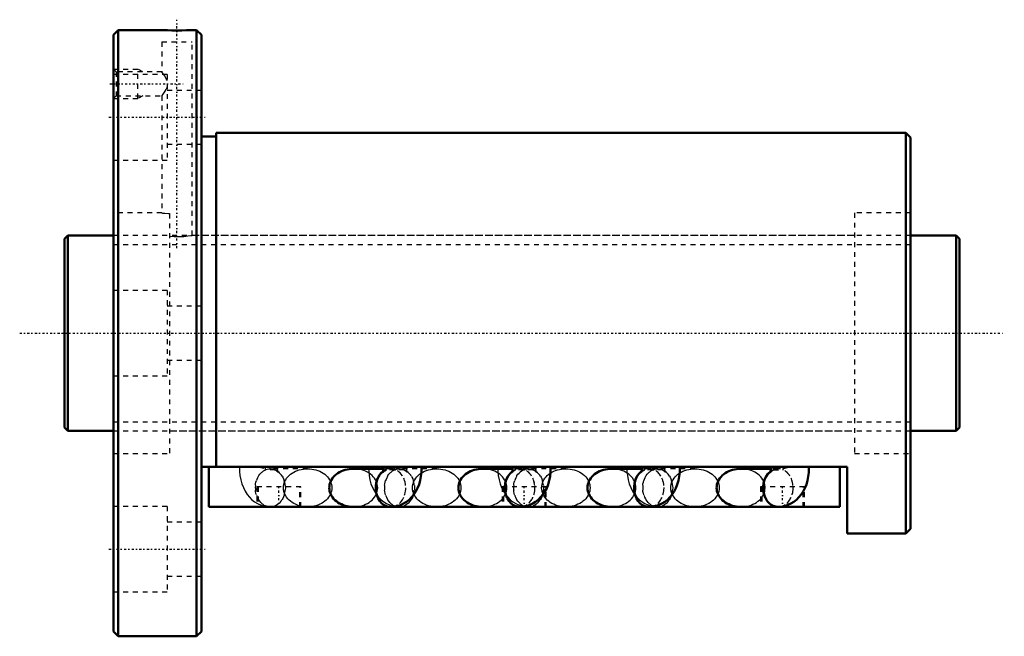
# Model space of a CAD drawing. Header units: millimetres. Extents: x -9 to 192, y -62 to 64.
import ezdxf

# ---------------------------------------------------------------- set-up
doc = ezdxf.new("R2010")
doc.units = ezdxf.units.MM
doc.linetypes.add('Center', pattern=[1.5, 0.45, -0.5, 0.05, -0.5])
doc.linetypes.add('Dashed', pattern=[2, 1, -1])
for name, color, linetype, lineweight in [('2d ConnectionPoints', 7, 'Continuous', 50), ('AM_0', 7, 'Continuous', 50), ('AM_5', 3, 'Continuous', 25), ('AM_7', 7, 'Center', 25), ('AM_9', 6, 'Dashed', 25)]:
    doc.layers.add(name, color=color, linetype=linetype, lineweight=lineweight)

# ---------------------------------------------------------------- blocks, each defined once
blk = doc.blocks.new('1_BIF4010V_10RR_Nut_0_in_BIF4010V_10RRG0_183LC0_000_4')
at = {"layer": 'AM_0'}
for p, q in [((11, 62), (10, 61)), ((10, 61), (10, -61)), ((19.9, 62), (11, 62)), ((11, 62), (11, -62)), ((27, 62), (26.06, 62)), ((28, 61), (27, 62)), ((27, 62), (27, -62)), ((28, 61), (28, -61)), ((172, 41), (31, 41)), ((31, 41), (31, -27.33)), ((173, 40), (172, 41)), ((172, 41), (172, -41)), ((31, 40.2), (28, 40.2)), ((173, 40), (173, -40)), ((160, -27.33), (28, -27.33)), ((29.5, -35.53), (29.5, -27.33)), ((65.21, -27.72), (59.09, -27.72)), ((91.62, -27.72), (85.49, -27.72)), ((118.02, -27.72), (111.89, -27.72)), ((144.42, -27.72), (138.29, -27.72)), ((158.5, -35.53), (158.5, -27.33)), ((160, -41), (160, -27.33)), ((66.49, -35.53), (29.5, -35.53)), ((59.09, -35.52), (66.4, -35.52)), ((158.5, -35.53), (66.87, -35.53)), ((85.49, -35.52), (92.89, -35.52)), ((111.89, -35.52), (119.29, -35.52)), ((138.29, -35.52), (145.69, -35.52)), ((172, -41), (173, -40)), ((160, -41), (172, -41)), ((10, -61), (11, -62)), ((11, -62), (27, -62)), ((27, -62), (28, -61))]:
    blk.add_line(p, q, dxfattribs=at)
for points in [[(26.1, 62), (26.02, 62), (25.61, 61.98), (24.92, 61.95), (24, 61.93), (22.97, 61.92), (21.95, 61.93), (21.04, 61.95), (20.36, 61.98), (19.97, 62), (19.9, 62)], [(59.09, -27.72), (58.66, -27.73), (58.23, -27.78), (57.81, -27.85), (57.39, -27.96), (57, -28.09), (56.61, -28.24), (56.25, -28.43), (55.91, -28.63), (55.59, -28.86), (55.3, -29.11), (55.03, -29.38), (54.8, -29.67), (54.6, -29.97), (54.44, -30.29), (54.31, -30.61), (54.21, -30.94), (54.16, -31.28), (54.14, -31.62), (54.16, -31.96), (54.21, -32.3), (54.31, -32.63), (54.44, -32.95), (54.6, -33.27), (54.8, -33.57), (55.03, -33.86), (55.3, -34.13), (55.59, -34.38), (55.91, -34.61), (56.25, -34.81), (56.61, -35), (57, -35.15), (57.39, -35.28), (57.81, -35.39), (58.23, -35.46), (58.66, -35.51), (59.09, -35.52)], [(65.18, -27.33), (65.18, -27.34), (65.21, -27.56), (65.21, -27.8), (65.19, -28.05), (65.16, -28.25), (65.11, -28.39), (65.09, -28.46), (65.09, -28.46)], [(65.09, -28.46), (65.1, -28.44), (65.18, -28.34), (65.35, -28.18), (65.63, -28), (65.77, -27.94)], [(66.71, -35.54), (67.4, -35.5), (68.08, -35.36), (68.72, -35.15), (69.34, -34.86), (69.92, -34.5), (70.46, -34.07), (70.97, -33.57), (71.43, -33), (71.84, -32.37), (72.19, -31.68), (72.49, -30.93), (72.72, -30.14), (72.89, -29.32), (72.99, -28.49), (73.01, -27.64), (73.01, -27.33)], [(85.49, -27.72), (85.06, -27.73), (84.63, -27.78), (84.21, -27.85), (83.79, -27.96), (83.4, -28.09), (83.01, -28.24), (82.65, -28.43), (82.31, -28.63), (81.99, -28.86), (81.7, -29.11), (81.43, -29.38), (81.2, -29.67), (81, -29.97), (80.84, -30.29), (80.71, -30.61), (80.61, -30.94), (80.56, -31.28), (80.54, -31.62), (80.56, -31.96), (80.61, -32.3), (80.71, -32.63), (80.84, -32.95), (81, -33.27), (81.2, -33.57), (81.43, -33.86), (81.7, -34.13), (81.99, -34.38), (82.31, -34.61), (82.65, -34.81), (83.01, -35), (83.4, -35.15), (83.79, -35.28), (84.21, -35.39), (84.63, -35.46), (85.06, -35.51), (85.49, -35.52)], [(91.59, -27.33), (91.62, -27.54), (91.62, -27.79), (91.61, -28.03), (91.57, -28.24), (91.53, -28.39), (91.5, -28.46), (91.5, -28.46)], [(93.11, -35.53), (93.8, -35.49), (94.48, -35.35), (95.12, -35.14), (95.74, -34.85), (96.32, -34.49), (96.86, -34.06), (97.36, -33.56), (97.82, -32.99), (98.23, -32.36), (98.59, -31.67), (98.88, -30.92), (99.12, -30.13), (99.28, -29.31), (99.38, -28.48), (99.4, -27.64), (99.4, -27.33)], [(111.89, -27.72), (111.46, -27.73), (111.03, -27.78), (110.61, -27.85), (110.19, -27.96), (109.8, -28.09), (109.41, -28.24), (109.05, -28.43), (108.71, -28.63), (108.39, -28.86), (108.1, -29.11), (107.83, -29.38), (107.6, -29.67), (107.4, -29.97), (107.24, -30.29), (107.11, -30.61), (107.01, -30.94), (106.96, -31.28), (106.94, -31.62), (106.96, -31.96), (107.01, -32.3), (107.11, -32.63), (107.24, -32.95), (107.4, -33.27), (107.6, -33.57), (107.83, -33.86), (108.1, -34.13), (108.39, -34.38), (108.71, -34.61), (109.05, -34.81), (109.41, -35), (109.8, -35.15), (110.19, -35.28), (110.61, -35.39), (111.03, -35.46), (111.46, -35.51), (111.89, -35.52)], [(117.99, -27.33), (118.02, -27.54), (118.02, -27.79), (118.01, -28.03), (117.97, -28.24), (117.93, -28.39), (117.9, -28.46), (117.9, -28.46)], [(119.51, -35.53), (120.2, -35.49), (120.88, -35.35), (121.52, -35.14), (122.14, -34.85), (122.72, -34.49), (123.26, -34.06), (123.76, -33.56), (124.22, -32.99), (124.63, -32.36), (124.99, -31.67), (125.28, -30.92), (125.52, -30.13), (125.68, -29.31), (125.78, -28.48), (125.8, -27.64), (125.8, -27.33)], [(138.29, -27.72), (137.86, -27.73), (137.43, -27.78), (137.01, -27.85), (136.59, -27.96), (136.2, -28.09), (135.81, -28.24), (135.45, -28.43), (135.11, -28.63), (134.79, -28.86), (134.5, -29.11), (134.23, -29.38), (134, -29.67), (133.8, -29.97), (133.64, -30.29), (133.51, -30.61), (133.41, -30.94), (133.36, -31.28), (133.34, -31.62), (133.36, -31.96), (133.41, -32.3), (133.51, -32.63), (133.64, -32.95), (133.8, -33.27), (134, -33.57), (134.23, -33.86), (134.5, -34.13), (134.79, -34.38), (135.11, -34.61), (135.45, -34.81), (135.81, -35), (136.2, -35.15), (136.59, -35.28), (137.01, -35.39), (137.43, -35.46), (137.86, -35.51), (138.29, -35.52)], [(144.39, -27.33), (144.42, -27.54), (144.42, -27.79), (144.41, -28.03), (144.37, -28.24), (144.33, -28.39), (144.3, -28.46), (144.3, -28.46)], [(145.91, -35.53), (146.6, -35.49), (147.28, -35.35), (147.92, -35.14), (148.54, -34.85), (149.12, -34.49), (149.66, -34.06), (150.16, -33.56), (150.62, -32.99), (151.03, -32.36), (151.39, -31.67), (151.68, -30.92), (151.92, -30.13), (152.08, -29.31), (152.18, -28.48), (152.2, -27.64), (152.2, -27.33)]]:
    blk.add_lwpolyline(points, dxfattribs=at)
for centre, major_axis, start_param, end_param in [((66.71, -31.64), (0, 3.9), 0.543766, 3.138025), ((66.71, -31.62), (0, -3.9), 3.688059, 4.714953), ((93.11, -31.62), (0, -3.9), 3.681157, 5.23821), ((93.11, -31.64), (0, 3.89), 0.541638, 3.142584), ((119.51, -31.62), (0, -3.9), 3.681157, 5.23821), ((119.51, -31.64), (0, 3.89), 0.541638, 3.142584), ((145.91, -31.62), (0, -3.9), 3.681157, 5.23821), ((145.91, -31.64), (0, 3.89), 0.541638, 3.142584)]:
    blk.add_ellipse(centre, major_axis=major_axis, ratio=0.788011, start_param=start_param, end_param=end_param, dxfattribs=at)
at = {"layer": 'AM_5', "linetype": 'Dashed'}
for p, q in [((10, 54), (15, 54)), ((15, 48), (15, 54)), ((16, 53.46), (15, 54)), ((16, 48.54), (15, 48)), ((10, 48), (15, 48))]:
    blk.add_line(p, q, dxfattribs=at)
at = {"layer": 'AM_7'}
for p, q in [((23, 17.38), (23, 64.12)), ((9.3, 51), (24.62, 51)), ((9.1, 44.17), (28.9, 44.17)), ((43.84, -35.73), (43.84, -31.23)), ((94, -35.73), (94, -31.23)), ((146.8, -35.73), (146.8, -31.23)), ((9.1, -44.17), (28.9, -44.17))]:
    blk.add_line(p, q, dxfattribs=at)
at = {"layer": 'AM_9'}
for p, q in [((19.9, 62), (19.9, 61.89)), ((26.1, 61.89), (19.9, 61.89)), ((26.1, 61.89), (26.1, 62)), ((19.9, 59.59), (26.1, 59.59)), ((19.9, 59.59), (19.9, 53.43)), ((26.1, 20), (26.1, 59.59)), ((10.54, 53.46), (10, 54)), ((21, 52.92), (10, 52.92)), ((19.92, 53.46), (10.54, 53.46)), ((10.54, 53.46), (10.54, 48.54)), ((21, 52.92), (21, 35.42)), ((10, 48), (10.54, 48.54)), ((10.54, 48.54), (19.9, 48.54)), ((19.9, 48.54), (19.9, 24.6)), ((28, 49.67), (21, 49.67)), ((21, 38.67), (28, 38.67)), ((10, 35.42), (21, 35.42)), ((19.92, 24.6), (10, 24.6)), ((21.45, 24.45), (21.45, -24.6)), ((161.55, 24.6), (161.55, -24.6)), ((173, 24.6), (161.55, 24.6)), ((161.55, 20), (26.07, 20)), ((21, 8.75), (10, 8.75)), ((21, 8.75), (21, -8.75)), ((28, 5.5), (21, 5.5)), ((21, -5.5), (28, -5.5)), ((10, -8.75), (21, -8.75)), ((21.45, -20), (161.55, -20)), ((10, -24.6), (21.45, -24.6)), ((161.55, -24.6), (173, -24.6)), ((42.93, -27.64), (41.03, -27.64)), ((43.03, -27.94), (41.14, -27.94)), ((49.71, -27.72), (42.09, -27.72)), ((43.01, -27.94), (43.07, -27.96)), ((43.07, -27.96), (43.15, -28)), ((66.71, -27.72), (65.21, -27.72)), ((69.43, -27.94), (65.74, -27.94)), ((69.33, -27.64), (65.85, -27.64)), ((76.11, -27.72), (68.49, -27.72)), ((69.41, -27.94), (69.47, -27.96)), ((69.47, -27.96), (69.55, -28)), ((93.11, -27.72), (91.62, -27.72)), ((95.83, -27.94), (92.17, -27.94)), ((95.73, -27.64), (92.27, -27.64)), ((102.51, -27.72), (94.89, -27.72)), ((95.81, -27.94), (95.87, -27.96)), ((95.87, -27.96), (95.95, -28)), ((119.51, -27.72), (118.02, -27.72)), ((122.23, -27.94), (118.57, -27.94)), ((122.13, -27.64), (118.67, -27.64)), ((128.91, -27.72), (121.29, -27.72)), ((122.21, -27.94), (122.27, -27.96)), ((122.27, -27.96), (122.35, -28)), ((145.91, -27.72), (144.42, -27.72)), ((144.97, -27.94), (146.86, -27.94)), ((145.07, -27.64), (146.97, -27.64)), ((48.34, -31.43), (39.34, -31.43)), ((39.34, -31.43), (39.34, -35.53)), ((39.59, -31.43), (39.59, -35.53)), ((48.09, -35.53), (48.09, -31.43)), ((48.34, -35.53), (48.34, -31.43)), ((98.5, -31.43), (89.5, -31.43)), ((89.5, -31.43), (89.5, -35.53)), ((89.75, -31.43), (89.75, -35.53)), ((98.25, -35.53), (98.25, -31.43)), ((98.5, -35.53), (98.5, -31.43)), ((151.3, -31.43), (142.3, -31.43)), ((142.3, -31.43), (142.3, -35.53)), ((142.55, -31.43), (142.55, -35.53)), ((151.05, -35.53), (151.05, -31.43)), ((151.3, -35.53), (151.3, -31.43)), ((21, -35.42), (10, -35.42)), ((21, -35.42), (21, -52.92)), ((42.09, -35.52), (49.71, -35.52)), ((66.4, -35.52), (66.71, -35.52)), ((66.87, -35.53), (66.49, -35.53)), ((68.49, -35.52), (76.11, -35.52)), ((92.89, -35.52), (93.11, -35.52)), ((94.89, -35.52), (102.51, -35.52)), ((119.29, -35.52), (119.51, -35.52)), ((121.29, -35.52), (128.91, -35.52)), ((145.69, -35.52), (145.91, -35.52)), ((28, -38.67), (21, -38.67)), ((21, -49.67), (28, -49.67)), ((10, -52.92), (21, -52.92))]:
    blk.add_line(p, q, dxfattribs=at)
for points in [[(21.02, 51.61), (20.88, 51.97), (20.46, 52.7), (20.26, 52.99), (20.08, 53.23), (19.92, 53.43), (19.9, 53.46)], [(19.9, 48.54), (19.98, 48.64), (20.19, 48.92), (20.59, 49.5), (20.79, 49.86), (20.98, 50.28), (21.01, 50.37)], [(19.9, 24.6), (20.04, 24.58), (20.51, 24.53), (21.26, 24.47), (21.45, 24.45)], [(21.45, 19.82), (22.42, 19.77), (23.45, 19.76), (24.43, 19.81), (25.25, 19.89), (25.83, 19.96), (26.09, 20), (26.1, 20)], [(35.8, -27.33), (35.8, -27.45), (35.81, -28.29), (35.89, -29.14), (36.05, -29.97), (36.27, -30.79), (36.58, -31.59), (36.96, -32.34), (37.37, -32.98), (37.83, -33.55), (38.34, -34.06), (38.88, -34.49), (39.46, -34.85), (39.59, -34.92)], [(43.15, -28), (43.18, -28.02), (43.22, -28.04)], [(43.22, -28.04), (43.44, -28.19), (43.6, -28.34), (43.69, -28.43), (43.7, -28.46)], [(43.58, -27.72), (43.58, -27.67), (43.6, -27.43), (43.61, -27.32)], [(43.68, -28.4), (43.65, -28.31), (43.61, -28.14), (43.58, -27.92), (43.58, -27.72)], [(49.71, -35.52), (49.28, -35.51), (48.85, -35.46), (48.43, -35.39), (48.02, -35.28), (47.62, -35.15), (47.24, -35), (46.87, -34.81), (46.53, -34.61), (46.21, -34.38), (45.92, -34.13), (45.66, -33.86), (45.43, -33.57), (45.23, -33.27), (45.06, -32.95), (44.93, -32.63), (44.84, -32.3), (44.78, -31.96), (44.76, -31.62), (44.78, -31.28), (44.84, -30.94), (44.93, -30.61), (45.06, -30.29), (45.23, -29.97), (45.43, -29.67), (45.66, -29.38), (45.92, -29.11), (46.21, -28.86), (46.53, -28.63), (46.87, -28.43), (47.24, -28.24), (47.62, -28.09), (48.02, -27.96), (48.43, -27.85), (48.85, -27.78), (49.28, -27.73), (49.71, -27.72)], [(49.71, -27.72), (50.14, -27.73), (50.57, -27.78), (50.99, -27.85), (51.41, -27.96), (51.8, -28.09), (52.19, -28.24), (52.55, -28.43), (52.89, -28.63), (53.21, -28.86), (53.5, -29.11), (53.77, -29.38), (54, -29.67), (54.2, -29.97), (54.36, -30.29), (54.49, -30.61), (54.59, -30.94), (54.64, -31.28), (54.66, -31.62)], [(64.04, -31.62), (64.02, -31.28), (63.96, -30.94), (63.87, -30.61), (63.74, -30.29), (63.57, -29.97), (63.37, -29.67), (63.14, -29.38), (62.88, -29.11), (62.59, -28.86), (62.27, -28.63), (61.93, -28.43), (61.56, -28.24), (61.18, -28.09), (60.78, -27.96), (60.37, -27.85), (59.95, -27.78), (59.52, -27.73), (59.09, -27.72)], [(62.2, -27.33), (62.2, -27.45), (62.2, -27.72)], [(62.2, -27.72), (62.21, -28.29), (62.29, -29.14), (62.45, -29.97), (62.67, -30.79), (62.98, -31.59), (63.36, -32.34), (63.77, -32.98), (63.92, -33.18)], [(69.55, -28), (69.58, -28.02), (69.62, -28.04)], [(69.62, -28.04), (69.84, -28.19), (70, -28.34), (70.09, -28.43), (70.1, -28.46)], [(69.98, -27.72), (69.98, -27.67), (70, -27.43), (70.01, -27.32)], [(70.08, -28.4), (70.05, -28.31), (70.01, -28.14), (69.98, -27.92), (69.98, -27.72)], [(76.11, -35.52), (75.68, -35.51), (75.25, -35.46), (74.83, -35.39), (74.42, -35.28), (74.02, -35.15), (73.64, -35), (73.27, -34.81), (72.93, -34.61), (72.61, -34.38), (72.32, -34.13), (72.06, -33.86), (71.83, -33.57), (71.63, -33.27), (71.46, -32.95), (71.33, -32.63), (71.24, -32.3), (71.18, -31.96), (71.16, -31.62), (71.18, -31.28), (71.24, -30.94), (71.33, -30.61), (71.46, -30.29), (71.63, -29.97), (71.83, -29.67), (72.06, -29.38), (72.32, -29.11), (72.61, -28.86), (72.93, -28.63), (73.27, -28.43), (73.64, -28.24), (74.02, -28.09), (74.42, -27.96), (74.83, -27.85), (75.25, -27.78), (75.68, -27.73), (76.11, -27.72)], [(76.11, -27.72), (76.54, -27.73), (76.97, -27.78), (77.39, -27.85), (77.81, -27.96), (78.2, -28.09), (78.59, -28.24), (78.95, -28.43), (79.29, -28.63), (79.61, -28.86), (79.9, -29.11), (80.17, -29.38), (80.4, -29.67), (80.6, -29.97), (80.76, -30.29), (80.89, -30.61), (80.99, -30.94), (81.04, -31.28), (81.06, -31.62)], [(90.44, -31.62), (90.42, -31.28), (90.36, -30.94), (90.27, -30.61), (90.14, -30.29), (89.97, -29.97), (89.77, -29.67), (89.54, -29.38), (89.28, -29.11), (88.99, -28.86), (88.67, -28.63), (88.33, -28.43), (87.96, -28.24), (87.58, -28.09), (87.18, -27.96), (86.77, -27.85), (86.35, -27.78), (85.92, -27.73), (85.49, -27.72)], [(88.6, -27.33), (88.6, -27.45), (88.6, -27.72)], [(88.6, -27.72), (88.61, -28.29), (88.69, -29.14), (88.85, -29.97), (89.07, -30.79), (89.38, -31.59), (89.75, -32.32)], [(91.5, -28.46), (91.51, -28.44), (91.58, -28.35), (91.74, -28.2), (92.02, -28.02), (92.19, -27.94)], [(95.95, -28), (95.98, -28.02), (96.02, -28.04)], [(96.02, -28.04), (96.24, -28.19), (96.4, -28.34), (96.49, -28.43), (96.5, -28.46)], [(96.38, -27.72), (96.38, -27.67), (96.4, -27.43), (96.41, -27.32)], [(96.48, -28.4), (96.45, -28.31), (96.41, -28.14), (96.38, -27.92), (96.38, -27.72)], [(102.51, -35.52), (102.08, -35.51), (101.65, -35.46), (101.23, -35.39), (100.82, -35.28), (100.42, -35.15), (100.04, -35), (99.67, -34.81), (99.33, -34.61), (99.01, -34.38), (98.72, -34.13), (98.46, -33.86), (98.23, -33.57), (98.03, -33.27), (97.86, -32.95), (97.73, -32.63), (97.64, -32.3), (97.58, -31.96), (97.56, -31.62), (97.58, -31.28), (97.64, -30.94), (97.73, -30.61), (97.86, -30.29), (98.03, -29.97), (98.23, -29.67), (98.46, -29.38), (98.72, -29.11), (99.01, -28.86), (99.33, -28.63), (99.67, -28.43), (100.04, -28.24), (100.42, -28.09), (100.82, -27.96), (101.23, -27.85), (101.65, -27.78), (102.08, -27.73), (102.51, -27.72)], [(102.51, -27.72), (102.94, -27.73), (103.37, -27.78), (103.79, -27.85), (104.21, -27.96), (104.6, -28.09), (104.99, -28.24), (105.35, -28.43), (105.69, -28.63), (106.01, -28.86), (106.3, -29.11), (106.57, -29.38), (106.8, -29.67), (107, -29.97), (107.16, -30.29), (107.29, -30.61), (107.39, -30.94), (107.44, -31.28), (107.46, -31.62)], [(116.84, -31.62), (116.82, -31.28), (116.76, -30.94), (116.67, -30.61), (116.54, -30.29), (116.37, -29.97), (116.17, -29.67), (115.94, -29.38), (115.68, -29.11), (115.39, -28.86), (115.07, -28.63), (114.73, -28.43), (114.36, -28.24), (113.98, -28.09), (113.58, -27.96), (113.17, -27.85), (112.75, -27.78), (112.32, -27.73), (111.89, -27.72)], [(115, -27.33), (115, -27.45), (115, -27.72)], [(115, -27.72), (115.01, -28.29), (115.09, -29.14), (115.25, -29.97), (115.47, -30.79), (115.78, -31.59), (116.16, -32.34), (116.57, -32.98), (117.03, -33.55), (117.54, -34.06), (118.08, -34.49), (118.66, -34.85), (119.26, -35.14), (119.96, -35.36), (120.4, -35.46)], [(117.9, -28.46), (117.91, -28.44), (117.98, -28.35), (118.14, -28.2), (118.42, -28.02), (118.59, -27.94)], [(122.35, -28), (122.38, -28.02), (122.42, -28.04)], [(122.42, -28.04), (122.64, -28.19), (122.8, -28.34), (122.89, -28.43), (122.9, -28.46)], [(122.78, -27.72), (122.78, -27.67), (122.8, -27.43), (122.81, -27.32)], [(122.88, -28.4), (122.85, -28.31), (122.81, -28.14), (122.78, -27.92), (122.78, -27.72)], [(128.91, -35.52), (128.48, -35.51), (128.05, -35.46), (127.63, -35.39), (127.22, -35.28), (126.82, -35.15), (126.44, -35), (126.07, -34.81), (125.73, -34.61), (125.41, -34.38), (125.12, -34.13), (124.86, -33.86), (124.63, -33.57), (124.43, -33.27), (124.26, -32.95), (124.13, -32.63), (124.04, -32.3), (123.98, -31.96), (123.96, -31.62), (123.98, -31.28), (124.04, -30.94), (124.13, -30.61), (124.26, -30.29), (124.43, -29.97), (124.63, -29.67), (124.86, -29.38), (125.12, -29.11), (125.41, -28.86), (125.73, -28.63), (126.07, -28.43), (126.44, -28.24), (126.82, -28.09), (127.22, -27.96), (127.63, -27.85), (128.05, -27.78), (128.48, -27.73), (128.91, -27.72)], [(128.91, -27.72), (129.34, -27.73), (129.77, -27.78), (130.19, -27.85), (130.61, -27.96), (131, -28.09), (131.39, -28.24), (131.75, -28.43), (132.09, -28.63), (132.41, -28.86), (132.7, -29.11), (132.97, -29.38), (133.2, -29.67), (133.4, -29.97), (133.56, -30.29), (133.69, -30.61), (133.79, -30.94), (133.84, -31.28), (133.86, -31.62)], [(143.24, -31.62), (143.22, -31.28), (143.16, -30.94), (143.07, -30.61), (142.94, -30.29), (142.77, -29.97), (142.57, -29.67), (142.34, -29.38), (142.08, -29.11), (141.79, -28.86), (141.47, -28.63), (141.13, -28.43), (140.76, -28.24), (140.38, -28.09), (139.98, -27.96), (139.57, -27.85), (139.15, -27.78), (138.72, -27.73), (138.29, -27.72)], [(144.3, -28.46), (144.31, -28.44), (144.38, -28.35), (144.54, -28.2), (144.82, -28.02), (144.99, -27.94)], [(43.7, -28.46), (43.7, -28.46), (43.69, -28.42), (43.68, -28.4)], [(70.1, -28.46), (70.1, -28.46), (70.09, -28.42), (70.08, -28.4)], [(96.5, -28.46), (96.5, -28.46), (96.49, -28.42), (96.48, -28.4)], [(122.9, -28.46), (122.9, -28.46), (122.89, -28.42), (122.88, -28.4)], [(54.66, -31.62), (54.64, -31.96), (54.59, -32.3), (54.49, -32.63), (54.36, -32.95), (54.2, -33.27), (54, -33.57), (53.77, -33.86), (53.5, -34.13), (53.21, -34.38), (52.89, -34.61), (52.55, -34.81), (52.19, -35), (51.8, -35.15), (51.41, -35.28), (50.99, -35.39), (50.57, -35.46), (50.14, -35.51), (49.71, -35.52)], [(59.09, -35.52), (59.52, -35.51), (59.95, -35.46), (60.37, -35.39), (60.78, -35.28), (61.18, -35.15), (61.56, -35), (61.93, -34.81), (62.27, -34.61), (62.59, -34.38), (62.88, -34.13), (63.14, -33.86), (63.37, -33.57), (63.57, -33.27), (63.74, -32.95), (63.87, -32.63), (63.96, -32.3), (64.02, -31.96), (64.04, -31.62)], [(81.06, -31.62), (81.04, -31.96), (80.99, -32.3), (80.89, -32.63), (80.76, -32.95), (80.6, -33.27), (80.4, -33.57), (80.17, -33.86), (79.9, -34.13), (79.61, -34.38), (79.29, -34.61), (78.95, -34.81), (78.59, -35), (78.2, -35.15), (77.81, -35.28), (77.39, -35.39), (76.97, -35.46), (76.54, -35.51), (76.11, -35.52)], [(85.49, -35.52), (85.92, -35.51), (86.35, -35.46), (86.77, -35.39), (87.18, -35.28), (87.58, -35.15), (87.96, -35), (88.33, -34.81), (88.67, -34.61), (88.99, -34.38), (89.28, -34.13), (89.54, -33.86), (89.77, -33.57), (89.97, -33.27), (90.14, -32.95), (90.27, -32.63), (90.36, -32.3), (90.42, -31.96), (90.44, -31.62)], [(107.46, -31.62), (107.44, -31.96), (107.39, -32.3), (107.29, -32.63), (107.16, -32.95), (107, -33.27), (106.8, -33.57), (106.57, -33.86), (106.3, -34.13), (106.01, -34.38), (105.69, -34.61), (105.35, -34.81), (104.99, -35), (104.6, -35.15), (104.21, -35.28), (103.79, -35.39), (103.37, -35.46), (102.94, -35.51), (102.51, -35.52)], [(111.89, -35.52), (112.32, -35.51), (112.75, -35.46), (113.17, -35.39), (113.58, -35.28), (113.98, -35.15), (114.36, -35), (114.73, -34.81), (115.07, -34.61), (115.39, -34.38), (115.68, -34.13), (115.94, -33.86), (116.17, -33.57), (116.37, -33.27), (116.54, -32.95), (116.67, -32.63), (116.76, -32.3), (116.82, -31.96), (116.84, -31.62)], [(133.86, -31.62), (133.84, -31.96), (133.79, -32.3), (133.69, -32.63), (133.56, -32.95), (133.4, -33.27), (133.2, -33.57), (132.97, -33.86), (132.7, -34.13), (132.41, -34.38), (132.09, -34.61), (131.75, -34.81), (131.39, -35), (131, -35.15), (130.61, -35.28), (130.19, -35.39), (129.77, -35.46), (129.34, -35.51), (128.91, -35.52)], [(138.29, -35.52), (138.72, -35.51), (139.15, -35.46), (139.57, -35.39), (139.98, -35.28), (140.38, -35.15), (140.76, -35), (141.13, -34.81), (141.47, -34.61), (141.79, -34.38), (142.08, -34.13), (142.34, -33.86), (142.57, -33.57), (142.77, -33.27), (142.94, -32.95), (143.07, -32.63), (143.16, -32.3), (143.22, -31.96), (143.24, -31.62)], [(63.92, -33.18), (64.23, -33.55), (64.74, -34.06), (65.28, -34.49), (65.86, -34.85), (66.46, -35.14), (67.16, -35.36), (67.63, -35.46)], [(89.75, -32.32), (89.76, -32.34), (90.17, -32.98), (90.63, -33.55), (91.14, -34.06), (91.68, -34.49), (92.26, -34.85), (92.86, -35.14), (93.56, -35.36), (94, -35.46)], [(39.59, -34.92), (40.06, -35.14), (40.76, -35.36), (41.47, -35.49), (42.09, -35.53)], [(67.63, -35.46), (67.87, -35.49), (68.49, -35.53)], [(94, -35.46), (94.27, -35.49), (94.89, -35.53)], [(120.4, -35.46), (120.67, -35.49), (121.29, -35.53)]]:
    blk.add_lwpolyline(points, dxfattribs=at)
for centre, major_axis, ratio, start_param, end_param in [((42.09, -31.64), (0, -3.89), 0.788011, 3.455427, 9.110943), ((40.01, -25.79), (-3.67, 1.3), 0.394005, 1.64771, 1.990964), ((41.14, -27.74), (0, 0.2), 0.615661, 1.047198, 3.141593), ((43.03, -27.74), (0, 0.2), 0.615661, 1.047198, 3.141593), ((40.01, -25.79), (-3.67, 1.3), 0.394005, 2.618633, 2.961887), ((66.71, -31.62), (0, -3.9), 0.788011, 4.714953, 9.971244), ((66.71, -31.64), (0, 3.9), 0.788011, 0.473236, 0.543766), ((68.49, -31.64), (0, -3.89), 0.788011, 3.455427, 9.110943), ((68.79, -25.79), (-3.67, -1.31), 0.394005, 0.176389, 0.515153), ((66.71, -31.64), (0, 3.9), 0.788011, 0.321641, 0.348125), ((65.74, -27.74), (0, -0.2), 0.615661, 0, 2.094395), ((66.41, -25.79), (-3.67, 1.3), 0.394005, 1.64771, 1.990964), ((66.71, -31.64), (0, 3.9), 0.788011, 3.138025, 5.961544), ((67.54, -27.74), (0, 0.2), 0.615661, 1.047198, 3.141593), ((67.68, -27.74), (0, -0.2), 0.615661, 6.283185, 8.37758), ((68.79, -25.79), (-3.67, -1.31), 0.394005, 1.158435, 1.4972), ((69.43, -27.74), (0, 0.2), 0.615661, 1.047198, 3.141593), ((66.41, -25.79), (-3.67, 1.3), 0.394005, 2.618633, 2.961887), ((93.11, -31.62), (0, -3.9), 0.788011, 5.23821, 9.964342), ((93.11, -31.64), (0, 3.89), 0.788011, 0.313835, 0.541638), ((94.89, -31.64), (0, -3.89), 0.788011, 3.455427, 9.110943), ((95.19, -25.79), (-3.67, -1.3), 0.394005, 0.179705, 0.52296), ((92.17, -27.74), (0, -0.2), 0.615661, 0, 2.094395), ((92.81, -25.79), (-3.67, 1.3), 0.394005, 1.64771, 1.990964), ((93.11, -31.64), (0, 3.89), 0.788011, 3.142584, 5.969351), ((93.94, -27.74), (0, 0.2), 0.615661, 1.047198, 3.141593), ((94.06, -27.74), (0, -0.2), 0.615661, 6.283185, 8.37758), ((95.19, -25.79), (-3.67, -1.3), 0.394005, 1.150629, 1.493883), ((95.83, -27.74), (0, 0.2), 0.615661, 1.047198, 3.141593), ((92.81, -25.79), (-3.67, 1.3), 0.394005, 2.618633, 2.961887), ((119.51, -31.62), (0, -3.9), 0.788011, 5.23821, 9.964342), ((119.51, -31.64), (0, 3.89), 0.788011, 0.313835, 0.541638), ((121.29, -31.64), (0, -3.89), 0.788011, 3.455427, 9.110943), ((121.59, -25.79), (-3.67, -1.3), 0.394005, 0.179705, 0.52296), ((118.57, -27.74), (0, -0.2), 0.615661, 0, 2.094395), ((119.21, -25.79), (-3.67, 1.3), 0.394005, 1.64771, 1.990964), ((119.51, -31.64), (0, 3.89), 0.788011, 3.142584, 5.969351), ((120.34, -27.74), (0, 0.2), 0.615661, 1.047198, 3.141593), ((120.46, -27.74), (0, -0.2), 0.615661, 0, 2.094395), ((121.59, -25.79), (-3.67, -1.3), 0.394005, 1.150629, 1.493883), ((122.23, -27.74), (0, 0.2), 0.615661, 1.047198, 3.141593), ((119.21, -25.79), (-3.67, 1.3), 0.394005, 2.618633, 2.961887), ((145.91, -31.62), (0, -3.9), 0.788011, 5.23821, 9.964342), ((145.91, -31.64), (0, 3.89), 0.788011, 0.313835, 0.541638), ((147.99, -25.79), (-3.67, -1.3), 0.394005, 0.179705, 0.52296), ((144.97, -27.74), (0, -0.2), 0.615661, 6.283185, 8.37758), ((145.91, -31.64), (0, 3.89), 0.788011, 3.142584, 5.969351), ((146.86, -27.74), (0, -0.2), 0.615661, 6.283185, 8.37758), ((147.99, -25.79), (-3.67, -1.3), 0.394005, 1.150629, 1.493883)]:
    blk.add_ellipse(centre, major_axis=major_axis, ratio=ratio, start_param=start_param, end_param=end_param, dxfattribs=at)
for centre in [(42.09, -31.62), (68.49, -31.62), (94.89, -31.62), (121.29, -31.62)]:
    blk.add_ellipse(centre, major_axis=(0, -3.9), ratio=0.788011, dxfattribs=at)
blk = doc.blocks.new('2_BIF4010V_10RR000_Shaft_0_in_BIF4010V_10RRG0_183LC0_000_4')
at = {"layer": 'AM_0'}
for p, q in [((0.7, 20), (0, 19.3)), ((0, 19.3), (0, -19.3)), ((0.7, 20), (0.7, -20)), ((10, 20), (0.7, 20)), ((182.3, 20), (173, 20)), ((183, 19.3), (182.3, 20)), ((182.3, 20), (182.3, -20)), ((183, 19.3), (183, -19.3)), ((0, -19.3), (0.7, -20)), ((0.7, -20), (10, -20)), ((173, -20), (182.3, -20)), ((182.3, -20), (183, -19.3))]:
    blk.add_line(p, q, dxfattribs=at)
at = {"layer": 'AM_5', "linetype": 'Dashed'}
for p, q in [((10, 18.1595), (173, 18.1595)), ((10, -18.1595), (173, -18.1595))]:
    blk.add_line(p, q, dxfattribs=at)
at = {"layer": 'AM_7'}
blk.add_line((-9.15, 0), (192.15, 0), dxfattribs=at)
at = {"layer": 'AM_9'}
for p, q in [((173, 20), (10, 20)), ((10, -20), (173, -20))]:
    blk.add_line(p, q, dxfattribs=at)

msp = doc.modelspace()

# ---------------------------------------------------------------- linework, layer by layer
at = {"layer": '2d ConnectionPoints'}
for p in [(0, 0), (10, 0)]:
    msp.add_point(p, dxfattribs=at)

# ---------------------------------------------------------------- block references
for name in ['1_BIF4010V_10RR_Nut_0_in_BIF4010V_10RRG0_183LC0_000_4', '2_BIF4010V_10RR000_Shaft_0_in_BIF4010V_10RRG0_183LC0_000_4']:
    msp.add_blockref(name, (0, 0))

doc.saveas('drawing.dxf')
